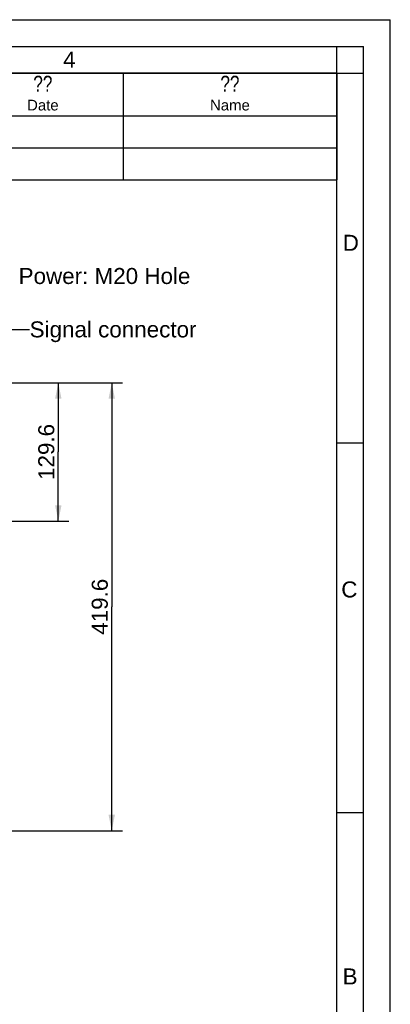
# Model space of a CAD drawing. Header units: millimetres. Extents: x 0 to 420, y 0 to 297.
# Tile 56 of 56: x 351 to 420, y 113 to 297. Entities that reach past the tile are written whole.
import ezdxf

# ---------------------------------------------------------------- set-up
doc = ezdxf.new("R2010")
doc.units = ezdxf.units.MM
doc.header["$LTSCALE"] = 23.1
doc.layers.get('0').update_dxf_attribs({"linetype": 'CONTINUOUS'})
doc.layers.add('DETAIL', color=7, linetype='CONTINUOUS')
doc.layers.add('DIMENSION', color=7, linetype='CONTINUOUS')
doc.styles.get("Standard").update_dxf_attribs({"font": 'arial.ttf'})
doc.styles.add('TEXTSTYLE_2', font='arial.ttf')
doc.styles.add('TEXTSTYLE_5', font='txt', dxfattribs={"width": 0.8})
doc.dimstyles.new('DIMSTYLE_11', dxfattribs={"dimtxt": 3, "dimasz": 3, "dimexe": 0.18, "dimexo": 0.0625, "dimgap": 0.09, "dimtad": 1, "dimdec": 1, "dimlfac": 5, "dimdsep": 46, "dimtxsty": 'STANDARD', "dimblk": '_FILLED', "dimblk1": '_FILLED', "dimblk2": '_FILLED', "dimcen": 0.09, "dimadec": 0, "dimazin": 0, "dimtp": 0.8, "dimtm": 0.8, "dimtfac": 1, "dimtdec": 1, "dimtofl": 0, "dimtmove": 0, "dimatfit": 3, "dimldrblk": '_FILLED', "dimfxl": 1, "dimtolj": 1, "dimarcsym": 0})
doc.dimstyles.new('DIMSTYLE_12', dxfattribs={"dimtxt": 3, "dimasz": 3, "dimexe": 0.18, "dimexo": 0.0625, "dimgap": 0.09, "dimtad": 1, "dimdec": 1, "dimlfac": 5, "dimdsep": 46, "dimtxsty": 'STANDARD', "dimblk": '_FILLED', "dimblk1": '_FILLED', "dimblk2": '_FILLED', "dimcen": 0.09, "dimadec": 0, "dimazin": 0, "dimtp": 0.5, "dimtm": 0.5, "dimtfac": 1, "dimtdec": 1, "dimtofl": 0, "dimtmove": 0, "dimatfit": 3, "dimldrblk": '_FILLED', "dimfxl": 1, "dimtolj": 1, "dimarcsym": 0})
doc.dimstyles.get("Standard").update_dxf_attribs({"dimtxt": 3, "dimasz": 3, "dimexe": 0.18, "dimexo": 0.0625, "dimgap": 0.09, "dimtad": 1, "dimdec": 3, "dimdsep": 46, "dimtxsty": 'STANDARD', "dimblk": '_FILLED', "dimblk1": '_FILLED', "dimblk2": '_FILLED', "dimcen": 0.09, "dimadec": 0, "dimazin": 0, "dimtol": 1, "dimtp": 0.001, "dimtm": 0.001, "dimtfac": 1, "dimtdec": 3, "dimtofl": 0, "dimtmove": 0, "dimatfit": 3, "dimldrblk": '_FILLED', "dimfxl": 1, "dimtolj": 1, "dimarcsym": 0})

# ---------------------------------------------------------------- blocks, each defined once
blk = doc.blocks.new('_FILLED')
at = {"color": 0, "linetype": 'BYBLOCK'}
blk.add_solid([(0, 0), (-1, 0.2), (-1, -0.2)], dxfattribs=at)
blk = doc.blocks.new('*D21')
at = {"layer": 'DIMENSION', "color": 2, "linetype": 'CONTINUOUS'}
for p, q in [((327.58, 228.99), (369.89, 228.99)), ((367.89, 228.99), (367.89, 187.03)), ((367.89, 145.06), (367.89, 187.03)), ((348.86, 145.06), (369.89, 145.06))]:
    blk.add_line(p, q, dxfattribs=at)
at = {"layer": 'DIMENSION', "color": 2, "linetype": 'CONTINUOUS', "xscale": 3, "yscale": 3, "zscale": 3}
for p, rotation in [((367.89, 228.99), 90), ((367.89, 145.06), 270)]:
    blk.add_blockref('_FILLED', p, dxfattribs=dict(at, rotation=rotation))
at = {"layer": 'DIMENSION', "color": 2, "linetype": 'CONTINUOUS', "insert": (364.14, 187.03), "char_height": 3, "width": 10.4833, "attachment_point": 2, "rotation": 90, "line_spacing_factor": 0.9}
blk.add_mtext('419.6', dxfattribs=at)
blk = doc.blocks.new('*D22')
at = {"layer": 'DIMENSION', "color": 2, "linetype": 'CONTINUOUS'}
for p, q in [((326.79, 228.99), (359.89, 228.99)), ((357.89, 228.99), (357.89, 216.03)), ((357.89, 203.06), (357.89, 216.03)), ((337.63, 203.06), (359.89, 203.06))]:
    blk.add_line(p, q, dxfattribs=at)
at = {"layer": 'DIMENSION', "color": 2, "linetype": 'CONTINUOUS', "xscale": 3, "yscale": 3, "zscale": 3}
for p, rotation in [((357.89, 228.99), 90), ((357.89, 203.06), 270)]:
    blk.add_blockref('_FILLED', p, dxfattribs=dict(at, rotation=rotation))
at = {"layer": 'DIMENSION', "color": 2, "linetype": 'CONTINUOUS', "insert": (354.14, 216.03), "char_height": 3, "width": 10.4833, "attachment_point": 2, "rotation": 90, "line_spacing_factor": 0.9}
blk.add_mtext('129.6', dxfattribs=at)

msp = doc.modelspace()

# ---------------------------------------------------------------- linework, layer by layer
at = {"color": 2, "linetype": 'CONTINUOUS'}
for p, q in [((0, 297), (420, 297)), ((420, 0), (420, 297)), ((20, 292), (415, 292)), ((410.00692, 286.94178), (410.00692, 291.94178)), ((415, 5), (415, 292)), ((235.00001, 286.99996), (410.00001, 286.99996)), ((370.00001, 286.99996), (370.00001, 266.99996)), ((409.97544, 287.00525), (414.97544, 287.00525)), ((410.00001, 286.99996), (410.00001, 266.99996)), ((235.00001, 278.99996), (410.00001, 278.99996)), ((235.00001, 272.99996), (410.00001, 272.99996)), ((235.00001, 266.99996), (410.00001, 266.99996)), ((410, 217.75), (415, 217.75)), ((410, 148.5), (415, 148.5))]:
    msp.add_line(p, q, dxfattribs=at)
at = {"color": 7, "linetype": 'CONTINUOUS'}
for p, q in [((410, 287), (25, 287)), ((410, 10), (410, 287))]:
    msp.add_line(p, q, dxfattribs=at)

# ---------------------------------------------------------------- texts
at = {"color": 2, "linetype": 'CONTINUOUS', "char_height": 3, "attachment_point": 1, "line_spacing_factor": 0.9, "style": 'TEXTSTYLE_2'}
for s, insert, width in [('4', (358.78169, 291.00448), 2.330855), ('D', (411.10333, 256.7095), 3.0223048), ('C', (410.82943, 191.77353), 3.0223048), ('B', (411.08948, 119.28251), 2.7881041)]:
    msp.add_mtext(s, dxfattribs=dict(at, insert=insert, width=width))
at = {"layer": 'DETAIL', "color": 2, "linetype": 'CONTINUOUS', "attachment_point": 2, "line_spacing_factor": 0.9}
for s, insert, char_height, width, style in [('?? ', (355.00001, 286.49996), 3, 7.2, 'TEXTSTYLE_5'), ('?? ', (390.00001, 286.49996), 3, 7.2, 'TEXTSTYLE_5'), ('Date', (355.00001, 281.99996), 2, 5.8959108, 'TEXTSTYLE_2'), ('Name', (390.00001, 281.99996), 2, 7.4423792, 'TEXTSTYLE_2')]:
    msp.add_mtext(s, dxfattribs=dict(at, insert=insert, char_height=char_height, width=width, style=style))
at = {"layer": 'DETAIL', "color": 2, "linetype": 'CONTINUOUS', "char_height": 3, "attachment_point": 1, "line_spacing_factor": 0.9}
for s, insert, width in [('Power: M20 Hole', (350.46359, 250.48905), 32.0966543), ('Signal connector', (352.52744, 240.48905), 31.2379182)]:
    msp.add_mtext(s, dxfattribs=dict(at, insert=insert, width=width))

# ---------------------------------------------------------------- dimensions: what is measured, and where the dimension line sits
at = {"layer": 'DIMENSION', "color": 2, "linetype": 'CONTINUOUS'}
for base, p1, p2, dimstyle, picture, middle in [((357.88971, 203.06412), (326.78924, 228.98905), (337.62907, 203.06412), 'DIMSTYLE_12', '*D22', (357.98835, 211.34058)), ((367.88971, 145.06412), (327.5823, 228.98905), (348.8597, 145.06412), 'DIMSTYLE_11', '*D21', (367.98835, 182.34058))]:
    dim = msp.add_linear_dim(base=base, p1=p1, p2=p2, angle=270, dimstyle=dimstyle, dxfattribs=at)
    dim.commit()
    dim.dimension.update_dxf_attribs({"geometry": picture, "text_midpoint": middle, "dimtype": 160})

# ---------------------------------------------------------------- leaders
at = {"layer": 'DETAIL', "color": 2, "linetype": 'CONTINUOUS'}
msp.add_leader([(327.77645, 214.44031), (347.52744, 238.98905), (352.52744, 238.98905)], dimstyle='STANDARD', override={"dimtad": 0, "dimldrblk": 'DOT'}, dxfattribs=at)

doc.saveas('drawing.dxf')
